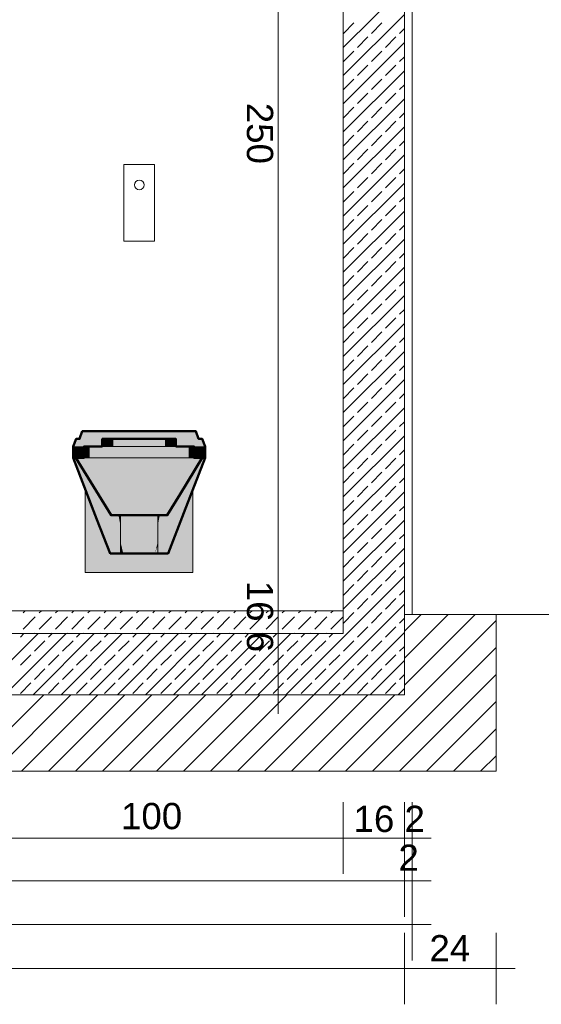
# Model space of a CAD drawing. Header units: metres. Extents: x 5507784 to 5508297, y 5948658 to 5948992.
# Tile 34 of 98: x 5507984.84 to 5507986.19, y 5948932.95 to 5948935.49. Entities that reach past the tile are written whole.
import ezdxf

# ---------------------------------------------------------------- set-up
doc = ezdxf.new("R2010")
doc.units = ezdxf.units.M
doc.layers.add('PDF__HELP_SO', color=7, linetype='CONTINUOUS', true_color=0xaaaaaa)
doc.layers.add('PDF_Konstrukcja - Ściany zew_Nr_pióra__107', color=7, linetype='CONTINUOUS', true_color=0xbfbfbf)
for name, color, linetype in [('PDF_Text', 5, 'CONTINUOUS'), ('PDF_Wymiarowanie - Ogólne', 5, 'CONTINUOUS'), ('PDF_ZWYKŁA_Nr_Pióra__1', 7, 'CONTINUOUS')]:
    doc.layers.add(name, color=color, linetype=linetype)
doc.styles.add('PDF Arial', font='arial.ttf')

msp = doc.modelspace()

# ---------------------------------------------------------------- hatches: boundary and pattern name
at = {"layer": 'PDF__HELP_SO', "true_color": 0xffffff, "transparency": 33554559}
for points in [[(5507984.9892, 5948934.3591), (5507984.9893, 5948934.3589), (5507985.0808, 5948934.1153), (5507985.076, 5948934.1153), (5507985.0656, 5948934.1419)], [(5507985.3119, 5948934.3589), (5507985.3134, 5948934.3614), (5507985.3211, 5948934.3614), (5507985.318, 5948934.3535), (5507985.2205, 5948934.1153)], [(5507985.074, 5948934.1153), (5507985.2272, 5948934.1153), (5507985.2894, 5948934.2756), (5507985.2894, 5948934.0661), (5507985.0118, 5948934.0661), (5507985.0118, 5948934.2756)], [(5507985.0784, 5948934.2137), (5507985.0787, 5948934.2137), (5507985.0791, 5948934.2137), (5507985.0982, 5948934.1153), (5507985.0589, 5948934.2455)], [(5507985.1988, 5948934.1457), (5507985.2152, 5948934.2137), (5507985.2225, 5948934.2137), (5507985.2229, 5948934.2137), (5507985.2297, 5948934.2249), (5507985.1988, 5948934.1363)], [(5507985.0791, 5948934.2137), (5507985.086, 5948934.2137), (5507985.1024, 5948934.1457), (5507985.1024, 5948934.1153), (5507985.0982, 5948934.1153)], [(5507985.1072, 5948934.2137), (5507985.1118, 5948934.2137), (5507985.1126, 5948934.2137), (5507985.1129, 5948934.2137), (5507985.125, 5948934.1153), (5507985.1156, 5948934.1153)], [(5507985.1238, 5948934.2137), (5507985.1263, 5948934.2137), (5507985.131, 5948934.2137), (5507985.1371, 5948934.1153), (5507985.125, 5948934.1153)], [(5507985.1621, 5948934.2137), (5507985.1634, 5948934.2137), (5507985.1702, 5948934.2137), (5507985.1641, 5948934.1153), (5507985.1506, 5948934.1153)], [(5507985.1641, 5948934.1153), (5507985.1811, 5948934.2137), (5507985.1839, 5948934.2137), (5507985.1884, 5948934.2137), (5507985.1762, 5948934.1153)], [(5507985.1762, 5948934.1153), (5507985.1981, 5948934.2137), (5507985.1988, 5948934.2137), (5507985.1988, 5948934.187), (5507985.1857, 5948934.1153)], [(5507985.1988, 5948934.165), (5507985.1988, 5948934.187), (5507985.2037, 5948934.2137), (5507985.2096, 5948934.2137), (5507985.2117, 5948934.2137)]]:
    msp.add_hatch(color=7, dxfattribs=at).paths.add_polyline_path(points)

# ---------------------------------------------------------------- linework, layer by layer
at = {"layer": 'PDF__HELP_SO', "lineweight": 13}
msp.add_lwpolyline([(5507985.1112, 5948935.1181), (5507985.19, 5948935.1181), (5507985.19, 5948934.9201), (5507985.1112, 5948934.9201)], close=True, dxfattribs=at)
at = {"layer": 'PDF__HELP_SO', "color": 7, "lineweight": 50}
for points in [[(5507984.9802, 5948934.3614), (5507985.0088, 5948934.3614), (5507985.0088, 5948934.3909), (5507985.0557, 5948934.3909), (5507985.0557, 5948934.4106), (5507985.2455, 5948934.4106), (5507985.2455, 5948934.3909), (5507985.2924, 5948934.3909), (5507985.2924, 5948934.3614), (5507985.3211, 5948934.3614), (5507985.3211, 5948934.3909), (5507985.3134, 5948934.4106), (5507985.304, 5948934.4106), (5507985.2971, 5948934.4303), (5507985.0041, 5948934.4303), (5507984.9972, 5948934.4106), (5507984.9879, 5948934.4106), (5507984.9802, 5948934.3909), (5507984.9802, 5948934.3614), (5507985.042, 5948934.2025), (5507985.076, 5948934.1153), (5507985.2253, 5948934.1153), (5507985.2659, 5948934.2197), (5507985.3211, 5948934.3614)], [(5507984.9878, 5948934.3614), (5507985.0397, 5948934.2769), (5507985.0784, 5948934.2137), (5507985.2229, 5948934.2137), (5507985.256, 5948934.2677), (5507985.3134, 5948934.3614)]]:
    msp.add_lwpolyline(points, dxfattribs=at)
at = {"layer": 'PDF__HELP_SO', "lineweight": 13}
for points in [[(5507985.0041, 5948934.4303), (5507985.0027, 5948934.4303), (5507984.9958, 5948934.4106)], [(5507985.3055, 5948934.4106), (5507985.2986, 5948934.4303), (5507985.2971, 5948934.4303)], [(5507984.9879, 5948934.4106), (5507984.9862, 5948934.4106), (5507984.9786, 5948934.3909)], [(5507985.0829, 5948934.4106), (5507985.0829, 5948934.3909)], [(5507985.2183, 5948934.4106), (5507985.2183, 5948934.3909)], [(5507985.3227, 5948934.3909), (5507985.315, 5948934.4106), (5507985.3134, 5948934.4106)], [(5507984.9786, 5948934.3614), (5507984.9786, 5948934.3909), (5507984.9802, 5948934.3909)], [(5507985.0557, 5948934.3909), (5507985.0611, 5948934.3909), (5507985.0706, 5948934.3909), (5507985.0829, 5948934.3909), (5507985.2183, 5948934.3909), (5507985.2307, 5948934.3909), (5507985.2402, 5948934.3909), (5507985.2455, 5948934.3909)], [(5507985.3227, 5948934.3614), (5507985.3227, 5948934.3909), (5507985.3211, 5948934.3909)], [(5507985.076, 5948934.1153), (5507985.074, 5948934.1153), (5507984.9786, 5948934.3614), (5507984.9802, 5948934.3614)], [(5507985.2924, 5948934.3614), (5507985.278, 5948934.3614), (5507985.2462, 5948934.3614), (5507985.2018, 5948934.3614), (5507985.1506, 5948934.3614), (5507985.0994, 5948934.3614), (5507985.055, 5948934.3614), (5507985.0233, 5948934.3614), (5507985.0088, 5948934.3614)], [(5507985.3211, 5948934.3614), (5507985.3227, 5948934.3614), (5507985.2272, 5948934.1153), (5507985.2253, 5948934.1153)], [(5507985.2894, 5948934.2756), (5507985.2894, 5948934.0661), (5507985.0118, 5948934.0661), (5507985.0118, 5948934.2756)], [(5507985.1024, 5948934.2137), (5507985.1024, 5948934.187), (5507985.1024, 5948934.161), (5507985.1024, 5948934.1457), (5507985.1024, 5948934.1153)], [(5507985.1988, 5948934.1153), (5507985.1988, 5948934.1363), (5507985.1988, 5948934.1457), (5507985.1988, 5948934.165), (5507985.1988, 5948934.187), (5507985.1988, 5948934.2137)]]:
    msp.add_lwpolyline(points, dxfattribs=at)
msp.add_circle((5507985.1512, 5948935.065), 0.0123, dxfattribs=at)
at = {"layer": 'PDF__HELP_SO', "color": 7, "lineweight": 0, "true_color": 0xffffff, "transparency": 33554559}
for points in [[(5507985.0041, 5948934.4303), (5507984.9972, 5948934.4106), (5507985.0027, 5948934.4303), (5507984.9958, 5948934.4106)], [(5507984.9972, 5948934.4106), (5507985.0041, 5948934.4303), (5507985.304, 5948934.4106), (5507985.2971, 5948934.4303)], [(5507985.3055, 5948934.4106), (5507985.304, 5948934.4106), (5507985.2986, 5948934.4303), (5507985.2971, 5948934.4303)], [(5507984.9786, 5948934.3909), (5507984.9862, 5948934.4106), (5507984.9802, 5948934.3909), (5507984.9879, 5948934.4106)], [(5507984.9802, 5948934.3909), (5507984.9879, 5948934.4106), (5507985.0557, 5948934.3909), (5507985.0557, 5948934.4106)], [(5507985.0611, 5948934.4106), (5507985.0611, 5948934.3909), (5507985.0557, 5948934.4106), (5507985.0557, 5948934.3909)], [(5507985.0611, 5948934.4106), (5507985.0706, 5948934.4106), (5507985.0611, 5948934.3909), (5507985.0706, 5948934.3909)], [(5507985.0706, 5948934.4106), (5507985.0829, 5948934.4106), (5507985.0706, 5948934.3909), (5507985.0829, 5948934.3909)], [(5507985.0829, 5948934.4106), (5507985.2183, 5948934.4106), (5507985.0829, 5948934.3909), (5507985.2183, 5948934.3909)], [(5507985.2183, 5948934.4106), (5507985.2307, 5948934.4106), (5507985.2183, 5948934.3909), (5507985.2307, 5948934.3909)], [(5507985.2307, 5948934.4106), (5507985.2402, 5948934.4106), (5507985.2307, 5948934.3909), (5507985.2402, 5948934.3909)], [(5507985.2402, 5948934.3909), (5507985.2402, 5948934.4106), (5507985.2455, 5948934.3909), (5507985.2455, 5948934.4106)], [(5507985.3211, 5948934.3909), (5507985.2455, 5948934.3909), (5507985.3134, 5948934.4106), (5507985.2455, 5948934.4106)], [(5507985.3211, 5948934.3909), (5507985.3134, 5948934.4106), (5507985.3227, 5948934.3909), (5507985.315, 5948934.4106)], [(5507984.9802, 5948934.3909), (5507984.9802, 5948934.3614), (5507984.9786, 5948934.3909), (5507984.9786, 5948934.3614)], [(5507984.9802, 5948934.3614), (5507984.9802, 5948934.3909), (5507985.0088, 5948934.3614), (5507985.0088, 5948934.3909)], [(5507985.0088, 5948934.3614), (5507985.0088, 5948934.3909), (5507985.0233, 5948934.3614), (5507985.0233, 5948934.3909)], [(5507985.055, 5948934.3614), (5507985.0233, 5948934.3614), (5507985.055, 5948934.3909), (5507985.0233, 5948934.3909)], [(5507985.055, 5948934.3909), (5507985.0994, 5948934.3909), (5507985.055, 5948934.3614), (5507985.0994, 5948934.3614)], [(5507985.1506, 5948934.3614), (5507985.0994, 5948934.3614), (5507985.1506, 5948934.3909), (5507985.0994, 5948934.3909)], [(5507985.1506, 5948934.3909), (5507985.2018, 5948934.3909), (5507985.1506, 5948934.3614), (5507985.2018, 5948934.3614)], [(5507985.2018, 5948934.3909), (5507985.2462, 5948934.3909), (5507985.2018, 5948934.3614), (5507985.2462, 5948934.3614)], [(5507985.278, 5948934.3614), (5507985.2462, 5948934.3614), (5507985.278, 5948934.3909), (5507985.2462, 5948934.3909)], [(5507985.278, 5948934.3614), (5507985.278, 5948934.3909), (5507985.2924, 5948934.3614), (5507985.2924, 5948934.3909)], [(5507985.3211, 5948934.3614), (5507985.2924, 5948934.3614), (5507985.3211, 5948934.3909), (5507985.2924, 5948934.3909)], [(5507985.3227, 5948934.3614), (5507985.3211, 5948934.3614), (5507985.3227, 5948934.3909), (5507985.3211, 5948934.3909)], [(5507985.042, 5948934.2025), (5507985.076, 5948934.1153), (5507984.9786, 5948934.3614), (5507985.074, 5948934.1153)], [(5507984.9802, 5948934.3614), (5507985.042, 5948934.2025), (5507984.9786, 5948934.3614)], [(5507984.9802, 5948934.3614), (5507984.9878, 5948934.3614), (5507985.0656, 5948934.1419), (5507984.9892, 5948934.3591)], [(5507984.9878, 5948934.3614), (5507984.9885, 5948934.3614), (5507985.0397, 5948934.2769)], [(5507985.0397, 5948934.2769), (5507984.9885, 5948934.3614), (5507985.0784, 5948934.2137), (5507985.0787, 5948934.2137)], [(5507985.0787, 5948934.2137), (5507984.9885, 5948934.3614), (5507984.9965, 5948934.3614)], [(5507985.0194, 5948934.3099), (5507985.0808, 5948934.1153), (5507984.9893, 5948934.3589)], [(5507985.0787, 5948934.2137), (5507984.9965, 5948934.3614), (5507985.0843, 5948934.2137)], [(5507985.0843, 5948934.2137), (5507984.9965, 5948934.3614), (5507985.0105, 5948934.3614)], [(5507985.0843, 5948934.2137), (5507985.0105, 5948934.3614), (5507985.0916, 5948934.2137)], [(5507985.0916, 5948934.2137), (5507985.0105, 5948934.3614), (5507985.0303, 5948934.3614)], [(5507985.0303, 5948934.3614), (5507985.1008, 5948934.2137), (5507985.0916, 5948934.2137)], [(5507985.0554, 5948934.3614), (5507985.1008, 5948934.2137), (5507985.0303, 5948934.3614)], [(5507985.1118, 5948934.2137), (5507985.1008, 5948934.2137), (5507985.0554, 5948934.3614)], [(5507985.0554, 5948934.3614), (5507985.0744, 5948934.3614), (5507985.1118, 5948934.2137)], [(5507985.0744, 5948934.3614), (5507985.1173, 5948934.2137), (5507985.1118, 5948934.2137)], [(5507985.0744, 5948934.3614), (5507985.0974, 5948934.3614), (5507985.1173, 5948934.2137)], [(5507985.1263, 5948934.2137), (5507985.1173, 5948934.2137), (5507985.0974, 5948934.3614)], [(5507985.1233, 5948934.3614), (5507985.1263, 5948934.2137), (5507985.0974, 5948934.3614)], [(5507985.1263, 5948934.2137), (5507985.1233, 5948934.3614), (5507985.1378, 5948934.2137)], [(5507985.1378, 5948934.2137), (5507985.1233, 5948934.3614), (5507985.1506, 5948934.3614)], [(5507985.1378, 5948934.2137), (5507985.1506, 5948934.3614), (5507985.1506, 5948934.2137)], [(5507985.1506, 5948934.2137), (5507985.1779, 5948934.3614), (5507985.1634, 5948934.2137)], [(5507985.1506, 5948934.2137), (5507985.1506, 5948934.3614), (5507985.1779, 5948934.3614)], [(5507985.2038, 5948934.3614), (5507985.1749, 5948934.2137), (5507985.1634, 5948934.2137)], [(5507985.1634, 5948934.2137), (5507985.1779, 5948934.3614), (5507985.2038, 5948934.3614)], [(5507985.2268, 5948934.3614), (5507985.1839, 5948934.2137), (5507985.1749, 5948934.2137)], [(5507985.1749, 5948934.2137), (5507985.2038, 5948934.3614), (5507985.2268, 5948934.3614)], [(5507985.2458, 5948934.3614), (5507985.1895, 5948934.2137), (5507985.1839, 5948934.2137)], [(5507985.1839, 5948934.2137), (5507985.2268, 5948934.3614), (5507985.2458, 5948934.3614)], [(5507985.1895, 5948934.2137), (5507985.271, 5948934.3614), (5507985.2005, 5948934.2137)], [(5507985.1895, 5948934.2137), (5507985.2458, 5948934.3614), (5507985.271, 5948934.3614)], [(5507985.2005, 5948934.2137), (5507985.2907, 5948934.3614), (5507985.2096, 5948934.2137)], [(5507985.2005, 5948934.2137), (5507985.271, 5948934.3614), (5507985.2907, 5948934.3614)], [(5507985.2096, 5948934.2137), (5507985.3047, 5948934.3614), (5507985.217, 5948934.2137)], [(5507985.2096, 5948934.2137), (5507985.2907, 5948934.3614), (5507985.3047, 5948934.3614)], [(5507985.2127, 5948934.1153), (5507985.3117, 5948934.3585), (5507985.2205, 5948934.1153), (5507985.3119, 5948934.3589)], [(5507985.2127, 5948934.1153), (5507985.2782, 5948934.3038), (5507985.3117, 5948934.3585)], [(5507985.217, 5948934.2137), (5507985.3127, 5948934.3614), (5507985.2225, 5948934.2137)], [(5507985.217, 5948934.2137), (5507985.3047, 5948934.3614), (5507985.3127, 5948934.3614)], [(5507985.2205, 5948934.1153), (5507985.318, 5948934.3535), (5507985.2253, 5948934.1153), (5507985.2659, 5948934.2197)], [(5507985.2225, 5948934.2137), (5507985.3127, 5948934.3614), (5507985.256, 5948934.2677), (5507985.3134, 5948934.3614)], [(5507985.2272, 5948934.1153), (5507985.2659, 5948934.2197), (5507985.3227, 5948934.3614), (5507985.3211, 5948934.3614)], [(5507985.0194, 5948934.3099), (5507985.0231, 5948934.3038), (5507985.0808, 5948934.1153), (5507985.0885, 5948934.1153)], [(5507985.051, 5948934.2584), (5507985.0885, 5948934.1153), (5507985.0231, 5948934.3038)], [(5507985.2721, 5948934.2939), (5507985.2782, 5948934.3038), (5507985.2031, 5948934.1153), (5507985.2127, 5948934.1153)], [(5507985.2031, 5948934.1153), (5507985.2424, 5948934.2455), (5507985.2721, 5948934.2939), (5507985.256, 5948934.2677)], [(5507985.0589, 5948934.2455), (5507985.0982, 5948934.1153), (5507985.051, 5948934.2584), (5507985.0885, 5948934.1153)], [(5507985.2225, 5948934.2137), (5507985.256, 5948934.2677), (5507985.2229, 5948934.2137)], [(5507985.1915, 5948934.1153), (5507985.2297, 5948934.2249), (5507985.2031, 5948934.1153), (5507985.2424, 5948934.2455)], [(5507985.086, 5948934.2137), (5507985.094, 5948934.2137), (5507985.1024, 5948934.1457), (5507985.1024, 5948934.161)], [(5507985.0975, 5948934.2137), (5507985.1024, 5948934.187), (5507985.094, 5948934.2137), (5507985.1024, 5948934.161)], [(5507985.0975, 5948934.2137), (5507985.1024, 5948934.2137), (5507985.1024, 5948934.187)], [(5507985.1024, 5948934.187), (5507985.1024, 5948934.2137), (5507985.1156, 5948934.1153), (5507985.1072, 5948934.2137)], [(5507985.1129, 5948934.2137), (5507985.1173, 5948934.2137), (5507985.125, 5948934.1153), (5507985.1238, 5948934.2137)], [(5507985.131, 5948934.2137), (5507985.1378, 5948934.2137), (5507985.1371, 5948934.1153), (5507985.1425, 5948934.2137)], [(5507985.1371, 5948934.1153), (5507985.1425, 5948934.2137), (5507985.1506, 5948934.1153), (5507985.1506, 5948934.2137)], [(5507985.1506, 5948934.1153), (5507985.1506, 5948934.2137), (5507985.1621, 5948934.2137)], [(5507985.1641, 5948934.1153), (5507985.1702, 5948934.2137), (5507985.1811, 5948934.2137), (5507985.1749, 5948934.2137)], [(5507985.1762, 5948934.1153), (5507985.1884, 5948934.2137), (5507985.1981, 5948934.2137), (5507985.1895, 5948934.2137)], [(5507985.1988, 5948934.2137), (5507985.2005, 5948934.2137), (5507985.1988, 5948934.187), (5507985.2037, 5948934.2137)], [(5507985.1988, 5948934.165), (5507985.2117, 5948934.2137), (5507985.1988, 5948934.1457), (5507985.2152, 5948934.2137)], [(5507985.2272, 5948934.1153), (5507985.2253, 5948934.1153), (5507985.2659, 5948934.2197)], [(5507985.1024, 5948934.161), (5507985.1024, 5948934.187), (5507985.1097, 5948934.1153), (5507985.1156, 5948934.1153)], [(5507985.1988, 5948934.187), (5507985.1988, 5948934.165), (5507985.1857, 5948934.1153)], [(5507985.1024, 5948934.1457), (5507985.1024, 5948934.161), (5507985.1097, 5948934.1153)], [(5507985.1915, 5948934.1153), (5507985.1857, 5948934.1153), (5507985.1988, 5948934.1457), (5507985.1988, 5948934.165)], [(5507985.1024, 5948934.1153), (5507985.1024, 5948934.1457), (5507985.1097, 5948934.1153)], [(5507985.1988, 5948934.1457), (5507985.1988, 5948934.1363), (5507985.1915, 5948934.1153)]]:
    msp.add_solid(points, dxfattribs=at)
at = {"layer": 'PDF_Konstrukcja - Ściany zew_Nr_pióra__107', "lineweight": 0}
for points in [[(5507985.8342, 5948935.5766), (5507985.6767, 5948935.4191)], [(5507985.8342, 5948935.5042), (5507985.6767, 5948935.3467)], [(5507985.704, 5948935.4826), (5507985.6769, 5948935.4555)], [(5507985.7764, 5948935.4826), (5507985.7493, 5948935.4555)], [(5507985.8342, 5948935.468), (5507985.8217, 5948935.4555)], [(5507985.7402, 5948935.4464), (5507985.7131, 5948935.4193)], [(5507985.8126, 5948935.4464), (5507985.7855, 5948935.4193)], [(5507985.8342, 5948935.4318), (5507985.6767, 5948935.2743)], [(5507985.704, 5948935.4102), (5507985.6769, 5948935.3831)], [(5507985.7764, 5948935.4102), (5507985.7493, 5948935.3831)], [(5507985.8342, 5948935.3956), (5507985.8217, 5948935.3831)], [(5507985.7402, 5948935.3741), (5507985.7131, 5948935.3469)], [(5507985.8126, 5948935.3741), (5507985.7855, 5948935.3469)], [(5507985.8342, 5948935.3594), (5507985.6767, 5948935.202)], [(5507985.704, 5948935.3379), (5507985.6769, 5948935.3107)], [(5507985.7764, 5948935.3379), (5507985.7493, 5948935.3107)], [(5507985.8342, 5948935.3232), (5507985.8217, 5948935.3107)], [(5507985.7402, 5948935.3017), (5507985.7131, 5948935.2745)], [(5507985.8126, 5948935.3017), (5507985.7855, 5948935.2745)], [(5507985.8342, 5948935.2871), (5507985.6767, 5948935.1296)], [(5507985.704, 5948935.2655), (5507985.6769, 5948935.2383)], [(5507985.7764, 5948935.2655), (5507985.7493, 5948935.2383)], [(5507985.8342, 5948935.2509), (5507985.8217, 5948935.2383)], [(5507985.8342, 5948935.2147), (5507985.6767, 5948935.0572)], [(5507985.7402, 5948935.2293), (5507985.7131, 5948935.2022)], [(5507985.8126, 5948935.2293), (5507985.7855, 5948935.2022)], [(5507985.704, 5948935.1931), (5507985.6769, 5948935.1659)], [(5507985.7764, 5948935.1931), (5507985.7493, 5948935.1659)], [(5507985.8342, 5948935.1785), (5507985.8217, 5948935.1659)], [(5507985.8342, 5948935.1423), (5507985.6767, 5948934.9848)], [(5507985.7402, 5948935.1569), (5507985.7131, 5948935.1298)], [(5507985.8126, 5948935.1569), (5507985.7855, 5948935.1298)], [(5507985.704, 5948935.1207), (5507985.6769, 5948935.0936)], [(5507985.7764, 5948935.1207), (5507985.7493, 5948935.0936)], [(5507985.8342, 5948935.1061), (5507985.8217, 5948935.0936)], [(5507985.8342, 5948935.0699), (5507985.6767, 5948934.9124)], [(5507985.7402, 5948935.0845), (5507985.7131, 5948935.0574)], [(5507985.8126, 5948935.0845), (5507985.7855, 5948935.0574)], [(5507985.704, 5948935.0483), (5507985.6769, 5948935.0212)], [(5507985.7764, 5948935.0483), (5507985.7493, 5948935.0212)], [(5507985.7402, 5948935.0122), (5507985.7131, 5948934.985)], [(5507985.8126, 5948935.0122), (5507985.7855, 5948934.985)], [(5507985.8342, 5948935.0337), (5507985.8217, 5948935.0212)], [(5507985.8342, 5948934.9975), (5507985.6767, 5948934.84)], [(5507985.704, 5948934.9759), (5507985.6769, 5948934.9488)], [(5507985.7764, 5948934.9759), (5507985.7493, 5948934.9488)], [(5507985.8342, 5948934.9613), (5507985.8217, 5948934.9488)], [(5507985.7402, 5948934.9398), (5507985.7131, 5948934.9126)], [(5507985.8126, 5948934.9398), (5507985.7855, 5948934.9126)], [(5507985.8342, 5948934.9251), (5507985.6767, 5948934.7677)], [(5507985.704, 5948934.9036), (5507985.6769, 5948934.8764)], [(5507985.7764, 5948934.9036), (5507985.7493, 5948934.8764)], [(5507985.8342, 5948934.889), (5507985.8217, 5948934.8764)], [(5507985.7402, 5948934.8674), (5507985.7131, 5948934.8402)], [(5507985.8126, 5948934.8674), (5507985.7855, 5948934.8402)], [(5507985.8342, 5948934.8528), (5507985.6767, 5948934.6953)], [(5507985.704, 5948934.8312), (5507985.6769, 5948934.8041)], [(5507985.7764, 5948934.8312), (5507985.7493, 5948934.8041)], [(5507985.8342, 5948934.8166), (5507985.8217, 5948934.8041)], [(5507985.7402, 5948934.795), (5507985.7131, 5948934.7679)], [(5507985.8126, 5948934.795), (5507985.7855, 5948934.7679)], [(5507985.8342, 5948934.7804), (5507985.6767, 5948934.6229)], [(5507985.704, 5948934.7588), (5507985.6769, 5948934.7317)], [(5507985.7764, 5948934.7588), (5507985.7493, 5948934.7317)], [(5507985.8342, 5948934.7442), (5507985.8217, 5948934.7317)], [(5507985.8342, 5948934.708), (5507985.6767, 5948934.5505)], [(5507985.7402, 5948934.7226), (5507985.7131, 5948934.6955)], [(5507985.8126, 5948934.7226), (5507985.7855, 5948934.6955)], [(5507985.704, 5948934.6864), (5507985.6769, 5948934.6593)], [(5507985.7764, 5948934.6864), (5507985.7493, 5948934.6593)], [(5507985.8342, 5948934.6718), (5507985.8217, 5948934.6593)], [(5507985.8342, 5948934.6356), (5507985.6767, 5948934.4781)], [(5507985.7402, 5948934.6502), (5507985.7131, 5948934.6231)], [(5507985.8126, 5948934.6502), (5507985.7855, 5948934.6231)], [(5507985.704, 5948934.6141), (5507985.6769, 5948934.5869)], [(5507985.7764, 5948934.6141), (5507985.7493, 5948934.5869)], [(5507985.8342, 5948934.5994), (5507985.8217, 5948934.5869)], [(5507985.8342, 5948934.5632), (5507985.6767, 5948934.4058)], [(5507985.7402, 5948934.5779), (5507985.7131, 5948934.5507)], [(5507985.8126, 5948934.5779), (5507985.7855, 5948934.5507)], [(5507985.704, 5948934.5417), (5507985.6769, 5948934.5145)], [(5507985.7764, 5948934.5417), (5507985.7493, 5948934.5145)], [(5507985.7402, 5948934.5055), (5507985.7131, 5948934.4783)], [(5507985.8126, 5948934.5055), (5507985.7855, 5948934.4783)], [(5507985.8342, 5948934.5271), (5507985.8217, 5948934.5145)], [(5507985.8342, 5948934.4909), (5507985.6767, 5948934.3334)], [(5507985.704, 5948934.4693), (5507985.6769, 5948934.4421)], [(5507985.7764, 5948934.4693), (5507985.7493, 5948934.4421)], [(5507985.8342, 5948934.4547), (5507985.8217, 5948934.4421)], [(5507985.7402, 5948934.4331), (5507985.7131, 5948934.4059)], [(5507985.8126, 5948934.4331), (5507985.7855, 5948934.4059)], [(5507985.8342, 5948934.4185), (5507985.6767, 5948934.261)], [(5507985.704, 5948934.3969), (5507985.6769, 5948934.3698)], [(5507985.7764, 5948934.3969), (5507985.7493, 5948934.3698)], [(5507985.8342, 5948934.3823), (5507985.8217, 5948934.3698)], [(5507985.7402, 5948934.3607), (5507985.7131, 5948934.3336)], [(5507985.8126, 5948934.3607), (5507985.7855, 5948934.3336)], [(5507985.8342, 5948934.3461), (5507985.6767, 5948934.1886)], [(5507985.704, 5948934.3245), (5507985.6769, 5948934.2974)], [(5507985.7764, 5948934.3245), (5507985.7493, 5948934.2974)], [(5507985.8342, 5948934.3099), (5507985.8217, 5948934.2974)], [(5507985.7402, 5948934.2883), (5507985.7131, 5948934.2612)], [(5507985.8126, 5948934.2883), (5507985.7855, 5948934.2612)], [(5507985.8342, 5948934.2737), (5507985.6767, 5948934.1162)], [(5507985.704, 5948934.2521), (5507985.6769, 5948934.225)], [(5507985.7764, 5948934.2521), (5507985.7493, 5948934.225)], [(5507985.8342, 5948934.2375), (5507985.8217, 5948934.225)], [(5507985.8342, 5948934.2013), (5507985.6767, 5948934.0439)], [(5507985.7402, 5948934.2159), (5507985.7131, 5948934.1888)], [(5507985.8126, 5948934.2159), (5507985.7855, 5948934.1888)], [(5507985.704, 5948934.1798), (5507985.6769, 5948934.1526)], [(5507985.7764, 5948934.1798), (5507985.7493, 5948934.1526)], [(5507985.8342, 5948934.1651), (5507985.8217, 5948934.1526)], [(5507985.8342, 5948934.129), (5507985.6767, 5948933.9715)], [(5507985.7402, 5948934.1436), (5507985.7131, 5948934.1164)], [(5507985.8126, 5948934.1436), (5507985.7855, 5948934.1164)], [(5507985.704, 5948934.1074), (5507985.6769, 5948934.0802)], [(5507985.7764, 5948934.1074), (5507985.7493, 5948934.0802)], [(5507985.8342, 5948934.0928), (5507985.8217, 5948934.0802)], [(5507985.8342, 5948934.0566), (5507985.5287, 5948933.7511)], [(5507985.7402, 5948934.0712), (5507985.7131, 5948934.0441)], [(5507985.8126, 5948934.0712), (5507985.7855, 5948934.0441)], [(5507985.704, 5948934.035), (5507985.6769, 5948934.0079)], [(5507985.7764, 5948934.035), (5507985.7493, 5948934.0079)], [(5507985.7402, 5948933.9988), (5507985.7131, 5948933.9717)], [(5507985.8126, 5948933.9988), (5507985.7855, 5948933.9717)], [(5507985.8342, 5948934.0204), (5507985.8217, 5948934.0079)], [(5507985.8342, 5948933.9842), (5507985.6011, 5948933.7511)], [(5507984.8572, 5948933.9677), (5507984.8515, 5948933.9619)], [(5507984.8828, 5948933.9515), (5507984.8515, 5948933.9202)], [(5507984.899, 5948933.9677), (5507984.8933, 5948933.9619)], [(5507984.9246, 5948933.9515), (5507984.8933, 5948933.9202)], [(5507984.9407, 5948933.9677), (5507984.935, 5948933.9619)], [(5507984.9663, 5948933.9515), (5507984.935, 5948933.9202)], [(5507984.9825, 5948933.9677), (5507984.9768, 5948933.9619)], [(5507985.0081, 5948933.9515), (5507984.9768, 5948933.9202)], [(5507985.0243, 5948933.9677), (5507985.0185, 5948933.9619)], [(5507985.0499, 5948933.9515), (5507985.0185, 5948933.9202)], [(5507985.066, 5948933.9677), (5507985.0603, 5948933.9619)], [(5507985.0916, 5948933.9515), (5507985.0603, 5948933.9202)], [(5507985.1078, 5948933.9677), (5507985.102, 5948933.9619)], [(5507985.1334, 5948933.9515), (5507985.102, 5948933.9202)], [(5507985.1495, 5948933.9677), (5507985.1438, 5948933.9619)], [(5507985.1751, 5948933.9515), (5507985.1438, 5948933.9202)], [(5507985.1913, 5948933.9677), (5507985.1856, 5948933.9619)], [(5507985.2169, 5948933.9515), (5507985.1856, 5948933.9202)], [(5507985.2331, 5948933.9677), (5507985.2273, 5948933.9619)], [(5507985.2586, 5948933.9515), (5507985.2273, 5948933.9202)], [(5507985.2748, 5948933.9677), (5507985.2691, 5948933.9619)], [(5507985.3004, 5948933.9515), (5507985.2691, 5948933.9202)], [(5507985.3166, 5948933.9677), (5507985.3108, 5948933.9619)], [(5507985.3422, 5948933.9515), (5507985.3108, 5948933.9202)], [(5507985.3583, 5948933.9677), (5507985.3526, 5948933.9619)], [(5507985.3839, 5948933.9515), (5507985.3526, 5948933.9202)], [(5507985.4001, 5948933.9677), (5507985.3943, 5948933.9619)], [(5507985.4257, 5948933.9515), (5507985.3943, 5948933.9202)], [(5507985.4418, 5948933.9677), (5507985.4361, 5948933.9619)], [(5507985.4674, 5948933.9515), (5507985.4361, 5948933.9202)], [(5507985.4836, 5948933.9677), (5507985.4779, 5948933.9619)], [(5507985.5092, 5948933.9515), (5507985.4779, 5948933.9202)], [(5507985.5254, 5948933.9677), (5507985.5196, 5948933.9619)], [(5507985.5509, 5948933.9515), (5507985.5196, 5948933.9202)], [(5507985.5671, 5948933.9677), (5507985.5614, 5948933.9619)], [(5507985.5927, 5948933.9515), (5507985.5614, 5948933.9202)], [(5507985.6089, 5948933.9677), (5507985.6031, 5948933.9619)], [(5507985.6345, 5948933.9515), (5507985.6031, 5948933.9202)], [(5507985.6506, 5948933.9677), (5507985.6449, 5948933.9619)], [(5507985.6762, 5948933.9515), (5507985.6449, 5948933.9202)], [(5507985.704, 5948933.9626), (5507985.6769, 5948933.9355)], [(5507985.7764, 5948933.9626), (5507985.7493, 5948933.9355)], [(5507985.8342, 5948933.948), (5507985.8217, 5948933.9355)], [(5507986.0166, 5948933.9578), (5507985.8342, 5948933.7754)], [(5507985.947, 5948933.9578), (5507985.8342, 5948933.845)], [(5507985.8774, 5948933.9578), (5507985.8342, 5948933.9146)], [(5507986.0704, 5948933.942), (5507985.6827, 5948933.5543)], [(5507985.7402, 5948933.9264), (5507985.7131, 5948933.8993)], [(5507985.8126, 5948933.9264), (5507985.7855, 5948933.8993)], [(5507984.89, 5948933.9086), (5507984.7325, 5948933.7511)], [(5507984.9624, 5948933.9086), (5507984.8049, 5948933.7511)], [(5507984.8538, 5948933.9086), (5507984.8445, 5948933.8993)], [(5507985.0348, 5948933.9086), (5507984.8773, 5948933.7511)], [(5507984.8828, 5948933.9097), (5507984.8817, 5948933.9086)], [(5507984.9262, 5948933.9086), (5507984.9169, 5948933.8993)], [(5507984.9246, 5948933.9097), (5507984.9235, 5948933.9086)], [(5507985.1072, 5948933.9086), (5507984.9497, 5948933.7511)], [(5507984.9663, 5948933.9097), (5507984.9652, 5948933.9086)], [(5507984.9986, 5948933.9086), (5507984.9893, 5948933.8993)], [(5507985.0081, 5948933.9097), (5507985.007, 5948933.9086)], [(5507985.1796, 5948933.9086), (5507985.0221, 5948933.7511)], [(5507985.0499, 5948933.9097), (5507985.0487, 5948933.9086)], [(5507985.071, 5948933.9086), (5507985.0617, 5948933.8993)], [(5507985.0916, 5948933.9097), (5507985.0905, 5948933.9086)], [(5507985.2519, 5948933.9086), (5507985.0945, 5948933.7511)], [(5507985.1334, 5948933.9097), (5507985.1322, 5948933.9086)], [(5507985.1434, 5948933.9086), (5507985.134, 5948933.8993)], [(5507985.3243, 5948933.9086), (5507985.1668, 5948933.7511)], [(5507985.1751, 5948933.9097), (5507985.174, 5948933.9086)], [(5507985.2157, 5948933.9086), (5507985.2064, 5948933.8993)], [(5507985.2169, 5948933.9097), (5507985.2158, 5948933.9086)], [(5507985.3967, 5948933.9086), (5507985.2392, 5948933.7511)], [(5507985.2586, 5948933.9097), (5507985.2575, 5948933.9086)], [(5507985.2881, 5948933.9086), (5507985.2788, 5948933.8993)], [(5507985.3004, 5948933.9097), (5507985.2993, 5948933.9086)], [(5507985.4691, 5948933.9086), (5507985.3116, 5948933.7511)], [(5507985.3422, 5948933.9097), (5507985.341, 5948933.9086)], [(5507985.3605, 5948933.9086), (5507985.3512, 5948933.8993)], [(5507985.3839, 5948933.9097), (5507985.3828, 5948933.9086)], [(5507985.5415, 5948933.9086), (5507985.384, 5948933.7511)], [(5507985.4329, 5948933.9086), (5507985.4236, 5948933.8993)], [(5507985.4257, 5948933.9097), (5507985.4246, 5948933.9086)], [(5507985.6138, 5948933.9086), (5507985.4564, 5948933.7511)], [(5507985.4674, 5948933.9097), (5507985.4663, 5948933.9086)], [(5507985.5053, 5948933.9086), (5507985.496, 5948933.8993)], [(5507985.5092, 5948933.9097), (5507985.5081, 5948933.9086)], [(5507985.5509, 5948933.9097), (5507985.5498, 5948933.9086)], [(5507985.5776, 5948933.9086), (5507985.5683, 5948933.8993)], [(5507985.5927, 5948933.9097), (5507985.5916, 5948933.9086)], [(5507985.6345, 5948933.9097), (5507985.6333, 5948933.9086)], [(5507985.65, 5948933.9086), (5507985.6407, 5948933.8993)], [(5507985.8342, 5948933.9118), (5507985.6735, 5948933.7511)], [(5507985.6762, 5948933.9097), (5507985.6751, 5948933.9086)], [(5507984.9078, 5948933.8902), (5507984.8807, 5948933.8631)], [(5507984.9802, 5948933.8902), (5507984.9531, 5948933.8631)], [(5507985.0526, 5948933.8902), (5507985.0255, 5948933.8631)], [(5507985.125, 5948933.8902), (5507985.0978, 5948933.8631)], [(5507985.1974, 5948933.8902), (5507985.1702, 5948933.8631)], [(5507985.2698, 5948933.8902), (5507985.2426, 5948933.8631)], [(5507985.3421, 5948933.8902), (5507985.315, 5948933.8631)], [(5507985.4145, 5948933.8902), (5507985.3874, 5948933.8631)], [(5507985.4869, 5948933.8902), (5507985.4598, 5948933.8631)], [(5507985.5593, 5948933.8902), (5507985.5321, 5948933.8631)], [(5507985.6317, 5948933.8902), (5507985.6045, 5948933.8631)], [(5507985.704, 5948933.8902), (5507985.6769, 5948933.8631)], [(5507985.7764, 5948933.8902), (5507985.7493, 5948933.8631)], [(5507986.0704, 5948933.8724), (5507985.7523, 5948933.5543)], [(5507985.8342, 5948933.8756), (5507985.8217, 5948933.8631)], [(5507984.8717, 5948933.8541), (5507984.8445, 5948933.8269)], [(5507984.944, 5948933.8541), (5507984.9169, 5948933.8269)], [(5507985.0164, 5948933.8541), (5507984.9893, 5948933.8269)], [(5507985.0888, 5948933.8541), (5507985.0617, 5948933.8269)], [(5507985.1612, 5948933.8541), (5507985.134, 5948933.8269)], [(5507985.2336, 5948933.8541), (5507985.2064, 5948933.8269)], [(5507985.306, 5948933.8541), (5507985.2788, 5948933.8269)], [(5507985.3783, 5948933.8541), (5507985.3512, 5948933.8269)], [(5507985.4507, 5948933.8541), (5507985.4236, 5948933.8269)], [(5507985.5231, 5948933.8541), (5507985.496, 5948933.8269)], [(5507985.5955, 5948933.8541), (5507985.5683, 5948933.8269)], [(5507985.6678, 5948933.8541), (5507985.6407, 5948933.8269)], [(5507985.7402, 5948933.8541), (5507985.7131, 5948933.8269)], [(5507985.8126, 5948933.8541), (5507985.7855, 5948933.8269)], [(5507985.8342, 5948933.8394), (5507985.7459, 5948933.7511)], [(5507984.9078, 5948933.8179), (5507984.8807, 5948933.7907)], [(5507984.9802, 5948933.8179), (5507984.9531, 5948933.7907)], [(5507985.0526, 5948933.8179), (5507985.0255, 5948933.7907)], [(5507985.125, 5948933.8179), (5507985.0978, 5948933.7907)], [(5507985.1974, 5948933.8179), (5507985.1702, 5948933.7907)], [(5507985.2698, 5948933.8179), (5507985.2426, 5948933.7907)], [(5507985.3421, 5948933.8179), (5507985.315, 5948933.7907)], [(5507985.4145, 5948933.8179), (5507985.3874, 5948933.7907)], [(5507985.4869, 5948933.8179), (5507985.4598, 5948933.7907)], [(5507985.5593, 5948933.8179), (5507985.5321, 5948933.7907)], [(5507985.6317, 5948933.8179), (5507985.6045, 5948933.7907)], [(5507985.704, 5948933.8179), (5507985.6769, 5948933.7907)], [(5507985.7764, 5948933.8179), (5507985.7493, 5948933.7907)], [(5507985.8342, 5948933.8032), (5507985.8217, 5948933.7907)], [(5507986.0704, 5948933.8028), (5507985.8219, 5948933.5543)], [(5507984.8717, 5948933.7817), (5507984.8445, 5948933.7545)], [(5507984.944, 5948933.7817), (5507984.9169, 5948933.7545)], [(5507985.0164, 5948933.7817), (5507984.9893, 5948933.7545)], [(5507985.0888, 5948933.7817), (5507985.0617, 5948933.7545)], [(5507985.1612, 5948933.7817), (5507985.134, 5948933.7545)], [(5507985.2336, 5948933.7817), (5507985.2064, 5948933.7545)], [(5507985.306, 5948933.7817), (5507985.2788, 5948933.7545)], [(5507985.3783, 5948933.7817), (5507985.3512, 5948933.7545)], [(5507985.4507, 5948933.7817), (5507985.4236, 5948933.7545)], [(5507985.5231, 5948933.7817), (5507985.496, 5948933.7545)], [(5507985.5955, 5948933.7817), (5507985.5683, 5948933.7545)], [(5507985.6678, 5948933.7817), (5507985.6407, 5948933.7545)], [(5507985.7402, 5948933.7817), (5507985.7131, 5948933.7545)], [(5507985.8126, 5948933.7817), (5507985.7855, 5948933.7545)], [(5507984.9052, 5948933.7511), (5507984.7083, 5948933.5543)], [(5507984.9748, 5948933.7511), (5507984.7779, 5948933.5543)], [(5507985.0444, 5948933.7511), (5507984.8475, 5948933.5543)], [(5507985.1139, 5948933.7511), (5507984.9171, 5948933.5543)], [(5507985.1836, 5948933.7511), (5507984.9867, 5948933.5543)], [(5507985.2531, 5948933.7511), (5507985.0563, 5948933.5543)], [(5507985.3227, 5948933.7511), (5507985.1259, 5948933.5543)], [(5507985.3924, 5948933.7511), (5507985.1955, 5948933.5543)], [(5507985.4619, 5948933.7511), (5507985.2651, 5948933.5543)], [(5507985.5315, 5948933.7511), (5507985.3347, 5948933.5543)], [(5507985.6011, 5948933.7511), (5507985.4043, 5948933.5543)], [(5507985.6707, 5948933.7511), (5507985.4739, 5948933.5543)], [(5507985.7403, 5948933.7511), (5507985.5435, 5948933.5543)], [(5507985.8099, 5948933.7511), (5507985.6131, 5948933.5543)], [(5507985.8342, 5948933.767), (5507985.8183, 5948933.7511)], [(5507986.0704, 5948933.7332), (5507985.8915, 5948933.5543)], [(5507986.0704, 5948933.6636), (5507985.9611, 5948933.5543)], [(5507986.0704, 5948933.594), (5507986.0307, 5948933.5543)]]:
    msp.add_lwpolyline(points, dxfattribs=at)
at = {"layer": 'PDF_Wymiarowanie - Ogólne', "lineweight": 0}
for points in [[(5507985.5091, 5948933.7019), (5507985.5091, 5948933.7757), (5507985.5091, 5948933.9332), (5507985.5091, 5948933.9923), (5507985.5091, 5948936.4529), (5507985.5091, 5948936.5612), (5507985.5091, 5948936.635)], [(5507985.6014, 5948933.9677), (5507985.4168, 5948933.9677)], [(5507985.6014, 5948933.9086), (5507985.4168, 5948933.9086)], [(5507985.6014, 5948933.7511), (5507985.4168, 5948933.7511)], [(5507985.6767, 5948933.2892), (5507985.6767, 5948933.4738)], [(5507985.8342, 5948933.2892), (5507985.8342, 5948933.4738)], [(5507985.8539, 5948933.2892), (5507985.8539, 5948933.4738)], [(5507982.5173, 5948933.3815), (5507982.5911, 5948933.3815), (5507982.6108, 5948933.3815), (5507982.7682, 5948933.3815), (5507984.659, 5948933.3815), (5507984.7126, 5948933.3815), (5507985.7013, 5948933.3815), (5507985.8588, 5948933.3815)], [(5507985.8293, 5948933.3815), (5507985.9031, 5948933.3815)], [(5507985.8342, 5948933.3815), (5507985.8539, 5948933.3815)], [(5507985.8342, 5948933.179), (5507985.8342, 5948933.3636)], [(5507985.8539, 5948933.179), (5507985.8539, 5948933.3636)], [(5507982.5173, 5948933.2713), (5507982.5911, 5948933.2713), (5507982.6108, 5948933.2713), (5507985.8588, 5948933.2713)], [(5507985.8293, 5948933.2713), (5507985.9031, 5948933.2713)], [(5507985.8342, 5948933.2713), (5507985.8539, 5948933.2713)], [(5507985.8539, 5948933.0664), (5507985.8539, 5948933.2509)], [(5507982.5173, 5948933.1586), (5507982.5911, 5948933.1586), (5507985.8293, 5948933.1586), (5507985.9031, 5948933.1586)], [(5507985.8342, 5948932.9532), (5507985.8342, 5948933.1377)], [(5507986.0704, 5948932.9532), (5507986.0704, 5948933.1377)], [(5507982.3007, 5948933.0454), (5507982.3745, 5948933.0454), (5507982.6108, 5948933.0454), (5507985.8588, 5948933.0454), (5507986.0458, 5948933.0454), (5507986.1196, 5948933.0454)]]:
    msp.add_lwpolyline(points, dxfattribs=at)
at = {"layer": 'PDF_ZWYKŁA_Nr_Pióra__1', "lineweight": 0}
for points in [[(5507982.5665, 5948933.9578), (5507982.5665, 5948936.5858), (5507985.8539, 5948936.5858), (5507985.8539, 5948933.9578)], [(5507984.7846, 5948936.5661), (5507985.8342, 5948936.5858), (5507985.8342, 5948933.7511), (5507982.5861, 5948933.7511), (5507982.5861, 5948936.5858), (5507984.696, 5948936.5661)], [(5507982.3499, 5948933.9578), (5507982.3499, 5948933.5543), (5507986.0704, 5948933.5543), (5507986.0704, 5948933.9578)], [(5507984.688, 5948933.9677), (5507985.6767, 5948933.9677)], [(5507986.584, 5948933.9578), (5507985.8342, 5948933.9578)]]:
    msp.add_lwpolyline(points, dxfattribs=at)
msp.add_lwpolyline([(5507985.6767, 5948936.4283), (5507985.6767, 5948933.9086), (5507982.7436, 5948933.9086), (5507982.7436, 5948936.4283)], close=True, dxfattribs=at)

# ---------------------------------------------------------------- texts
at = {"layer": 'PDF_Text', "char_height": 0.06764, "attachment_point": 7, "rotation": 270, "style": 'PDF Arial'}
for s, insert in [('250', (5507985.4274, 5948935.2767)), ('16 6', (5507985.4274, 5948934.0448))]:
    msp.add_mtext(s, dxfattribs=dict(at, insert=insert))
at = {"layer": 'PDF_Text', "attachment_point": 7, "style": 'PDF Arial'}
for s, insert, char_height in [('100', (5507985.1039, 5948933.4036), 0.06764), ('16 2', (5507985.7032, 5948933.3963), 0.06764), ('2', (5507985.8189, 5948933.2972), 0.0676), ('24', (5507985.8988, 5948933.0639), 0.06764)]:
    msp.add_mtext(s, dxfattribs=dict(at, insert=insert, char_height=char_height))

doc.saveas('drawing.dxf')
